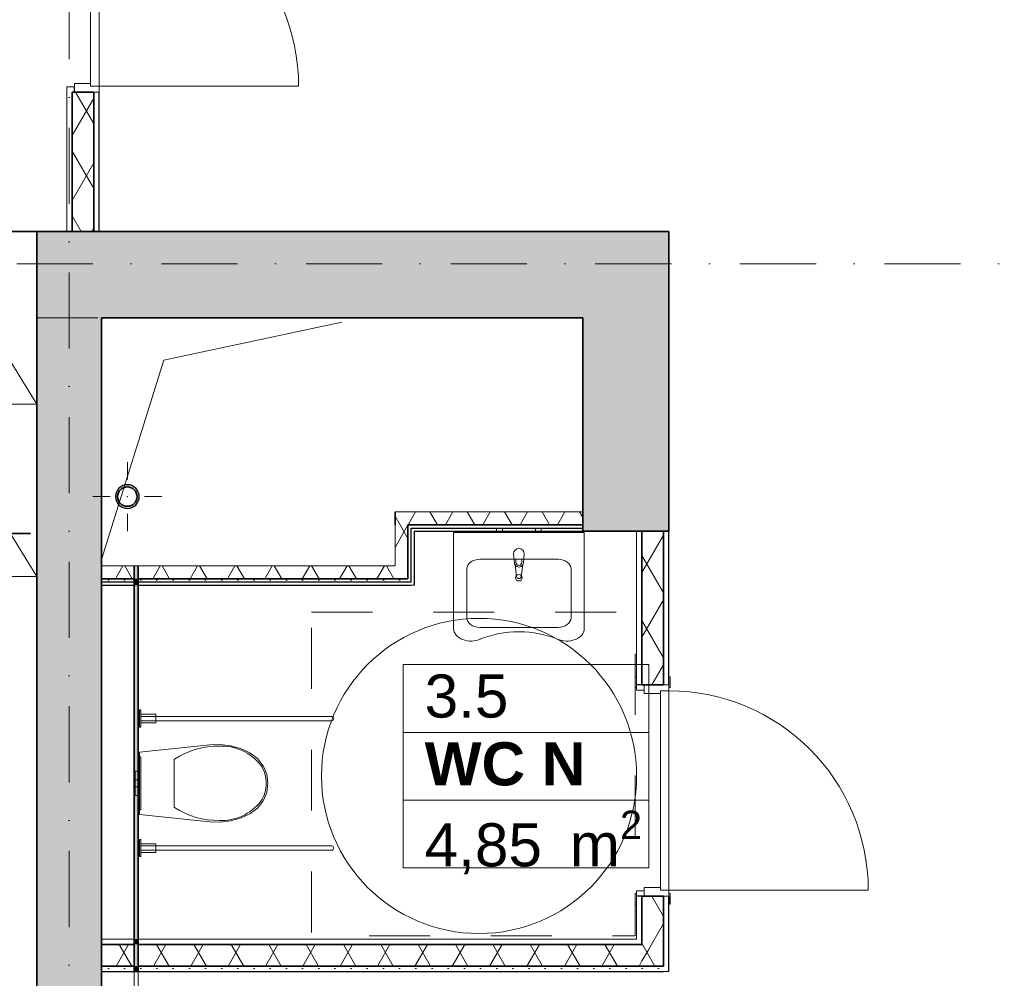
# Model space of a CAD drawing. Header units: millimetres. Extents: x -148444 to 51443, y -4810 to 453290.
# Tile 249 of 256: x 15348 to 19913, y 147465 to 151908. Entities that reach past the tile are written whole.
import ezdxf

# ---------------------------------------------------------------- set-up
doc = ezdxf.new("R2010")
doc.units = ezdxf.units.MM
for name, pattern in [('Krawędzie ukryte', [3.912222, 2.822222, -1.09]), ('Kropki i Kreski', [6.702778, 3.527778, -1.763889, 0, -1.411111]), ('Przerywana', [5.644444, 2.822222, -2.822222])]:
    doc.linetypes.add(name, pattern=pattern)
for name, color, linetype in [('- strefy pomieszczeń', 8, 'Continuous'), ('2D - Ogólne', 8, 'Continuous'), ('Drzwi Archicad', 8, 'Continuous'), ('Instalacje - Went_Klim', 8, 'Continuous'), ('Konstrukcja - Siatka mod', 8, 'Continuous'), ('Konstrukcja - Ściany działowe', 8, 'Continuous'), ('Konstrukcja - Ściany nośne wew..P', 8, 'Continuous'), ('PIONY INST', 8, 'Continuous'), ('Wnętrze - Umeblowanie', 8, 'Continuous'), ('Wnętrze - Wyposażenie', 8, 'Continuous')]:
    doc.layers.add(name, color=color, linetype=linetype)
doc.styles.add('STYL_AUTOMATYCZNY_1', font='arial.ttf')
doc.styles.add('STYL_AUTOMATYCZNY_2', font='arial.ttf')
pattern_1 = [(60, (-220940.59, 434684.62), (-129.90381, 75), []), (120, (-220940.59, 434684.62), (129.90381, 75), [])]
pattern_2 = [(0, (-220940.59, 434684.615), (0, 75), [0, -75])]

msp = doc.modelspace()

# ---------------------------------------------------------------- hatches: boundary and pattern name
at = {"layer": 'Konstrukcja - Ściany działowe', "linetype": 'Continuous', "lineweight": 13}
h = msp.add_hatch(dxfattribs=at)
h.set_pattern_fill('Izolacja_miękka_0005', color=8, style=0, pattern_type=2)
h.set_pattern_definition(pattern_1)
h.paths.add_polyline_path([(15592, 150926.9), (15692, 150926.9), (15692, 151572.4), (15602, 151572.4), (15592, 151572.4)])
h = msp.add_hatch(dxfattribs=at)
h.set_pattern_fill('Izolacja_miękka_0005', color=8, style=0, pattern_type=2)
h.set_pattern_definition(pattern_1)
h.paths.add_polyline_path([(17088, 149566.9), (17148, 149566.9), (17088, 149626.9)])
h = msp.add_hatch(dxfattribs=at)
h.set_pattern_fill('Izolacja_miękka_0005', color=8, style=0, pattern_type=2)
h.set_pattern_definition(pattern_1)
h.paths.add_polyline_path([(17148, 149566.9), (17958, 149566.9), (17958, 149626.9), (17148, 149626.9)])
h = msp.add_hatch(dxfattribs=at)
h.set_pattern_fill('Izolacja_miękka_0005', color=8, style=0, pattern_type=2)
h.set_pattern_definition(pattern_1)
h.paths.add_polyline_path([(17088, 149566.9), (17088, 149376.9), (17148, 149376.9), (17148, 149566.9)])
h = msp.add_hatch(dxfattribs=at)
h.set_pattern_fill('Izolacja_miękka_0005', color=8, style=0, pattern_type=2)
h.set_pattern_definition(pattern_1)
h.paths.add_polyline_path([(18233, 149536.9), (18233, 148825.3), (18333, 148825.3), (18333, 149536.9)])
h = msp.add_hatch(dxfattribs=at)
h.set_pattern_fill('Izolacja_miękka_0005', color=8, style=0, pattern_type=2)
h.set_pattern_definition(pattern_1)
h.paths.add_polyline_path([(15878, 149376.9), (15728, 149376.9), (15728, 149316.9), (15878, 149316.9)])
for points in [[(15898, 149376.9), (15878, 149376.9), (15878, 149316.9), (15898, 149316.9)], [(15898, 149316.9), (15878, 149316.9), (15878, 149301.9), (15898, 149301.9)], [(15898, 149301.9), (15878, 149301.9), (15878, 149286.9), (15898, 149286.9)], [(15898, 147646.8), (15898, 149286.9), (15878, 149286.9), (15878, 147646.8)], [(15898, 147646.8), (15878, 147646.8), (15878, 147621.8), (15898, 147621.8)], [(15898, 147621.8), (15878, 147621.8), (15878, 147521.8), (15898, 147521.8)], [(15898, 147521.8), (15878, 147521.8), (15878, 147496.8), (15898, 147496.8)]]:
    msp.add_hatch(color=8, dxfattribs=at).paths.add_polyline_path(points)
h = msp.add_hatch(dxfattribs=at)
h.set_pattern_fill('Izolacja_miękka_0005', color=8, style=0, pattern_type=2)
h.set_pattern_definition(pattern_1)
h.paths.add_polyline_path([(17088, 149376.9), (15898, 149376.9), (15898, 149316.9), (17088, 149316.9)])
h = msp.add_hatch(dxfattribs=at)
h.set_pattern_fill('Gips_0005', color=8, style=0, pattern_type=2)
h.set_pattern_definition(pattern_2)
h.paths.add_polyline_path([(15878, 149316.9), (15728, 149316.9), (15728, 149301.9), (15878, 149301.9)])
h = msp.add_hatch(dxfattribs=at)
h.set_pattern_fill('Gips_0005', color=8, style=0, pattern_type=2)
h.set_pattern_definition(pattern_2)
h.paths.add_polyline_path([(17148, 149316.9), (15898, 149316.9), (15898, 149301.9), (17148, 149301.9)])
h = msp.add_hatch(dxfattribs=at)
h.set_pattern_fill('Izolacja_miękka_0005', color=8, style=0, pattern_type=2)
h.set_pattern_definition(pattern_1)
h.paths.add_polyline_path([(18333, 147845.3), (18233, 147845.3), (18233, 147621.8), (18333, 147621.8)])
h = msp.add_hatch(dxfattribs=at)
h.set_pattern_fill('Izolacja_miękka_0005', color=8, style=0, pattern_type=2)
h.set_pattern_definition(pattern_1)
h.paths.add_polyline_path([(15878, 147621.8), (15728, 147621.8), (15728, 147521.8), (15878, 147521.8)])
h = msp.add_hatch(dxfattribs=at)
h.set_pattern_fill('Izolacja_miękka_0005', color=8, style=0, pattern_type=2)
h.set_pattern_definition(pattern_1)
h.paths.add_polyline_path([(18233, 147621.8), (15898, 147621.8), (15898, 147521.8), (18233, 147521.8)])
h = msp.add_hatch(dxfattribs=at)
h.set_pattern_fill('Izolacja_miękka_0005', color=8, style=0, pattern_type=2)
h.set_pattern_definition(pattern_1)
h.paths.add_polyline_path([(18233, 147521.8), (18333, 147521.8), (18233, 147621.8)])
h = msp.add_hatch(dxfattribs=at)
h.set_pattern_fill('Izolacja_miękka_0005', color=8, style=0, pattern_type=2)
h.set_pattern_definition(pattern_1)
h.paths.add_polyline_path([(18233, 147621.8), (18333, 147521.8), (18333, 147621.8)])
h = msp.add_hatch(dxfattribs=at)
h.set_pattern_fill('Gips_0005', color=8, style=0, pattern_type=2)
h.set_pattern_definition(pattern_2)
h.paths.add_polyline_path([(15878, 147521.8), (15728, 147521.8), (15728, 147496.8), (15878, 147496.8)])
h = msp.add_hatch(dxfattribs=at)
h.set_pattern_fill('Gips_0005', color=8, style=0, pattern_type=2)
h.set_pattern_definition(pattern_2)
h.paths.add_polyline_path([(18333, 147521.8), (15898, 147521.8), (15898, 147496.8), (18333, 147496.8)])
at = {"layer": 'Konstrukcja - Ściany nośne wew..P', "linetype": 'Continuous', "lineweight": 13}
for points in [[(15728, 150526.9), (15428, 150926.9), (15428, 150526.9)], [(15728, 150926.9), (15428, 150926.9), (15728, 150526.9)], [(15728, 150526.9), (15428, 150926.9), (15428, 150526.9)], [(15728, 150526.9), (17958, 150526.9), (17958, 150926.9), (15728, 150926.9)], [(17958, 150526.9), (18358, 150526.9), (18358, 150926.9)], [(17958, 150526.9), (18358, 150926.9), (17958, 150926.9)], [(15428, 150526.9), (15428, 145876.9), (15728, 145876.9), (15728, 150526.9)], [(17958, 150526.9), (17958, 149536.9), (18358, 149536.9), (18358, 150526.9)]]:
    msp.add_hatch(color=8, dxfattribs=at).paths.add_polyline_path(points)
at = {"layer": 'PIONY INST', "linetype": 'Continuous', "lineweight": 13}
h = msp.add_hatch(color=8, dxfattribs=at)
h.paths.add_polyline_path([(15847.2, 149752.6, 0.414214), (15792.2, 149697.6, 0.414214), (15847.2, 149642.6, 0.414214), (15902.2, 149697.6, 0.414214)])
h.paths.add_polyline_path([(15847.2, 149742.6, -1), (15847.2, 149652.6, -1)], flags=0)

# ---------------------------------------------------------------- linework, layer by layer
at = {"layer": '- strefy pomieszczeń', "color": 8, "linetype": 'Continuous', "lineweight": 13, "ltscale": 100}
for p, q in [((17125.4, 148919.1), (18264.6, 148919.1)), ((17125.4, 148604.8), (17125.4, 148919.1)), ((18264.6, 148919.1), (18264.6, 148604.8)), ((18264.6, 148604.8), (17125.4, 148604.8)), ((17125.4, 148604.8), (18264.6, 148604.8)), ((17125.4, 148290.5), (17125.4, 148604.8)), ((18264.6, 148604.8), (18264.6, 148290.5)), ((18264.6, 148290.5), (17125.4, 148290.5)), ((17125.4, 148290.5), (18264.6, 148290.5)), ((17125.4, 147976.2), (17125.4, 148290.5)), ((18264.6, 148290.5), (18264.6, 147976.2)), ((18264.6, 147976.2), (17125.4, 147976.2))]:
    msp.add_line(p, q, dxfattribs=at)
at = {"color": 8, "linetype": 'Continuous', "lineweight": 13, "ltscale": 100}
msp.add_circle((17477.6, 148402.9), 730.4, dxfattribs=at)
at = {"layer": '2D - Ogólne', "color": 8, "linetype": 'Continuous', "lineweight": 20, "ltscale": 100}
msp.add_line((18358, 149666.6), (18358, 150626.9), dxfattribs=at)
at = {"layer": '2D - Ogólne', "color": 8, "linetype": 'Continuous', "lineweight": 13, "ltscale": 100, "flags": 128}
msp.add_lwpolyline([(16841.8, 150506.9), (16016.8, 150330.3), (15728, 149406.9)], dxfattribs=at)
at = {"layer": '2D - Ogólne', "color": 8, "linetype": 'Przerywana', "lineweight": 13, "ltscale": 100, "flags": 128}
msp.add_lwpolyline([(16701.4, 149162), (18201.4, 149162), (18201.4, 147662), (16701.4, 147662)], close=True, dxfattribs=at)
at = {"layer": 'Drzwi Archicad', "color": 8, "linetype": 'Continuous', "lineweight": 13, "ltscale": 100}
for p, q in [((15677, 151600.4), (15677, 152524.4)), ((15717, 152524.4), (15717, 151600.4)), ((15567, 151572.4), (15567, 151597.4)), ((15602, 151597.4), (15567, 151597.4)), ((15677, 151612.4), (15602, 151612.4)), ((15602, 151612.4), (15602, 151572.4)), ((15677, 151600.4), (15677, 151612.4)), ((15717, 151600.4), (15677, 151600.4)), ((15717, 151600.4), (15677, 151600.4)), ((15717, 151600.4), (16641, 151600.4)), ((15717, 151572.4), (15717, 151600.4)), ((15602, 151572.4), (15717, 151572.4)), ((15717, 151572.4), (15692, 151572.4)), ((15717, 151572.4), (15692, 151572.4)), ((18202, 148812.3), (18202, 148862.3)), ((18202, 148862.3), (18208, 148862.3)), ((18208, 148862.3), (18208, 148812.3)), ((18208, 148825.3), (18208, 148862.3)), ((18208, 148825.3), (18208, 148862.3)), ((18358, 148812.3), (18358, 148862.3)), ((18358, 148862.3), (18364, 148862.3)), ((18364, 148862.3), (18364, 148812.3)), ((18208, 148812.3), (18202, 148812.3)), ((18208, 148800.3), (18208, 148825.3)), ((18208, 148825.3), (18243, 148825.3)), ((18243, 148825.3), (18243, 148800.3)), ((18358, 148825.3), (18243, 148825.3)), ((18243, 148825.3), (18243, 148785.3)), ((18358, 148825.3), (18333, 148825.3)), ((18358, 148825.3), (18333, 148825.3)), ((18358, 148797.3), (18358, 148825.3)), ((18364, 148812.3), (18358, 148812.3)), ((18243, 148800.3), (18208, 148800.3)), ((18243, 148785.3), (18318, 148785.3)), ((18318, 148785.3), (18318, 148797.3)), ((18318, 148797.3), (18358, 148797.3)), ((18318, 147873.3), (18318, 148797.3)), ((18318, 148797.3), (18358, 148797.3)), ((18358, 148797.3), (18358, 147873.3)), ((18202, 147808.3), (18202, 147858.3)), ((18202, 147858.3), (18208, 147858.3)), ((18208, 147845.3), (18208, 147870.3)), ((18208, 147870.3), (18243, 147870.3)), ((18208, 147858.3), (18208, 147808.3)), ((18318, 147885.3), (18243, 147885.3)), ((18243, 147885.3), (18243, 147845.3)), ((18243, 147870.3), (18243, 147845.3)), ((18318, 147873.3), (18318, 147885.3)), ((18358, 147873.3), (18318, 147873.3)), ((18358, 147873.3), (18318, 147873.3)), ((18358, 147873.3), (19282, 147873.3)), ((18358, 147845.3), (18358, 147873.3)), ((18358, 147808.3), (18358, 147858.3)), ((18358, 147858.3), (18364, 147858.3)), ((18364, 147858.3), (18364, 147808.3)), ((18208, 147808.3), (18202, 147808.3)), ((18243, 147845.3), (18208, 147845.3)), ((18208, 147845.3), (18208, 147808.3)), ((18208, 147845.3), (18208, 147808.3)), ((18243, 147845.3), (18358, 147845.3)), ((18358, 147845.3), (18333, 147845.3)), ((18358, 147845.3), (18333, 147845.3)), ((18364, 147808.3), (18358, 147808.3))]:
    msp.add_line(p, q, dxfattribs=at)
at = {"layer": 'Drzwi Archicad', "color": 8, "linetype": 'Continuous', "lineweight": 35, "ltscale": 100}
for p, q in [((15692, 151572.4), (15602, 151572.4)), ((15692, 151572.4), (15602, 151572.4)), ((18243, 148825.3), (18233, 148825.3)), ((18243, 148825.3), (18233, 148825.3)), ((18333, 148825.3), (18243, 148825.3)), ((18333, 148825.3), (18243, 148825.3)), ((18243, 147845.3), (18233, 147845.3)), ((18243, 147845.3), (18233, 147845.3)), ((18333, 147845.3), (18243, 147845.3)), ((18333, 147845.3), (18243, 147845.3))]:
    msp.add_line(p, q, dxfattribs=at)
at = {"layer": 'Drzwi Archicad', "color": 8, "linetype": 'Continuous', "lineweight": 25, "ltscale": 100}
for p, q in [((18358, 148825.3), (18358, 148862.3)), ((18358, 148825.3), (18358, 148862.3)), ((18233, 148825.3), (18208, 148825.3)), ((18233, 148825.3), (18208, 148825.3)), ((18233, 147845.3), (18208, 147845.3)), ((18233, 147845.3), (18208, 147845.3)), ((18358, 147845.3), (18358, 147808.3)), ((18358, 147845.3), (18358, 147808.3))]:
    msp.add_line(p, q, dxfattribs=at)
at = {"layer": 'Drzwi Archicad', "color": 8, "linetype": 'Continuous', "lineweight": 13, "ltscale": 100}
for centre in [(15717, 151600.4), (18358, 147873.3)]:
    msp.add_arc(centre, 924, 0, 90, dxfattribs=at)
at = {"layer": 'Instalacje - Went_Klim', "color": 8, "linetype": 'Krawędzie ukryte', "lineweight": 35, "ltscale": 100, "flags": 128}
msp.add_lwpolyline([(15128, 149526.9), (15128, 150926.9), (15428, 150926.9), (15428, 149526.9)], close=True, dxfattribs=at)
at = {"layer": 'Konstrukcja - Siatka mod', "color": 8, "linetype": 'Kropki i Kreski', "lineweight": 13, "ltscale": 100}
for p, q in [((15578, 161462.8), (15578, 144498)), ((7290.5, 150776.9), (36735, 150776.9))]:
    msp.add_line(p, q, dxfattribs=at)
at = {"layer": 'Konstrukcja - Ściany działowe', "color": 8, "linetype": 'Continuous', "lineweight": 13, "ltscale": 100}
for p, q in [((15602, 151597.4), (15567, 151597.4)), ((15567, 151572.4), (15567, 151597.4)), ((15717, 151572.4), (15692, 151572.4)), ((15898, 149376.9), (15878, 149376.9)), ((18208, 148825.3), (18208, 148862.3)), ((18358, 148825.3), (18333, 148825.3)), ((18208, 147845.3), (18208, 147808.3)), ((18358, 147845.3), (18333, 147845.3))]:
    msp.add_line(p, q, dxfattribs=at)
at = {"layer": 'Konstrukcja - Ściany działowe', "color": 8, "linetype": 'Continuous', "lineweight": 25, "ltscale": 100}
for p, q in [((15602, 151572.4), (15602, 151597.4)), ((17163, 149551.9), (17958, 149551.9)), ((17163, 149316.9), (17163, 149551.9)), ((17163, 149301.9), (17163, 149316.9)), ((15728, 149301.9), (15878, 149301.9)), ((15898, 149301.9), (17148, 149301.9)), ((17148, 149301.9), (17163, 149301.9)), ((18358, 148825.3), (18358, 148862.3)), ((18233, 148825.3), (18208, 148825.3)), ((18233, 147845.3), (18208, 147845.3)), ((18358, 147845.3), (18358, 147808.3)), ((15878, 147496.8), (15898, 147496.8))]:
    msp.add_line(p, q, dxfattribs=at)
at = {"layer": 'Konstrukcja - Ściany działowe', "color": 8, "linetype": 'Continuous', "lineweight": 35, "ltscale": 100}
for p, q in [((15592, 151572.4), (15592, 150926.9)), ((15592, 151572.4), (15602, 151572.4)), ((15692, 151572.4), (15602, 151572.4)), ((15692, 150926.9), (15692, 151572.4)), ((17148, 149566.9), (17148, 149551.9)), ((17148, 149566.9), (17958, 149566.9)), ((17148, 149566.9), (17148, 149551.9)), ((17148, 149376.9), (17148, 149551.9)), ((18233, 149536.9), (18233, 148825.3)), ((18333, 148825.3), (18333, 149536.9)), ((15878, 149376.9), (15878, 149316.9)), ((15878, 149376.9), (15878, 149316.9)), ((15898, 149316.9), (15898, 149376.9)), ((15898, 149316.9), (15898, 149376.9)), ((17148, 149316.9), (17148, 149376.9)), ((15728, 149316.9), (15878, 149316.9)), ((15878, 149316.9), (15878, 149301.9)), ((15878, 149316.9), (15878, 149301.9)), ((15898, 149301.9), (15898, 149316.9)), ((15898, 149316.9), (17088, 149316.9)), ((15898, 149301.9), (15898, 149316.9)), ((17088, 149316.9), (17148, 149316.9)), ((17088, 149316.9), (17148, 149316.9)), ((15878, 149301.9), (15878, 149286.9)), ((15878, 149301.9), (15878, 149286.9)), ((15898, 149286.9), (15898, 149301.9)), ((15898, 149286.9), (15898, 149301.9)), ((18243, 148825.3), (18233, 148825.3)), ((18333, 148825.3), (18243, 148825.3)), ((18233, 147845.3), (18233, 147621.8)), ((18243, 147845.3), (18233, 147845.3)), ((18333, 147845.3), (18243, 147845.3)), ((18333, 147621.8), (18333, 147845.3)), ((15878, 147621.8), (15728, 147621.8)), ((15878, 147646.8), (15878, 147621.8)), ((15878, 147646.8), (15878, 147621.8)), ((15878, 147621.8), (15878, 147521.8)), ((15878, 147621.8), (15878, 147521.8)), ((15898, 147621.8), (15898, 147646.8)), ((15898, 147621.8), (15898, 147646.8)), ((15898, 147521.8), (15898, 147621.8)), ((18208, 147621.8), (15898, 147621.8)), ((15898, 147521.8), (15898, 147621.8)), ((18208, 147621.8), (18233, 147621.8)), ((18208, 147621.8), (18233, 147621.8)), ((18333, 147521.8), (18333, 147621.8)), ((15728, 147521.8), (15878, 147521.8)), ((15878, 147521.8), (15878, 147496.8)), ((15878, 147521.8), (15878, 147496.8)), ((15898, 147496.8), (15898, 147521.8)), ((15898, 147521.8), (18233, 147521.8)), ((15898, 147496.8), (15898, 147521.8)), ((18233, 147521.8), (18333, 147521.8)), ((18233, 147521.8), (18333, 147521.8))]:
    msp.add_line(p, q, dxfattribs=at)
at = {"layer": 'Konstrukcja - Ściany działowe', "color": 8, "linetype": 'Continuous', "lineweight": 13, "ltscale": 100, "flags": 128}
for points in [[(15567, 151572.4), (15567, 150926.9)], [(15717, 150926.9), (15692, 150926.9)], [(17958, 149626.9), (17088, 149626.9)], [(17088, 149566.9), (17088, 149376.9)], [(17958, 149551.9), (17958, 149566.9)], [(17958, 149536.9), (17958, 149551.9)], [(18208, 149536.9), (18208, 148825.3)], [(18358, 149536.9), (18333, 149536.9)], [(17088, 149376.9), (15728, 149376.9)], [(15728, 149301.9), (15728, 149316.9)], [(15728, 149286.9), (15728, 149301.9)], [(17178, 149286.9), (17163, 149286.9)], [(18208, 147845.3), (18208, 147646.8)], [(15878, 147646.8), (15728, 147646.8)], [(18208, 147646.8), (15898, 147646.8)], [(15728, 147496.8), (15728, 147521.8)], [(18358, 147496.8), (18333, 147496.8)]]:
    msp.add_lwpolyline(points, dxfattribs=at)
at = {"layer": 'Konstrukcja - Ściany działowe', "color": 8, "linetype": 'Continuous', "lineweight": 25, "ltscale": 100, "flags": 128}
for points in [[(15717, 150926.9), (15717, 151572.4)], [(15592, 150926.9), (15567, 150926.9)], [(17178, 149536.9), (17958, 149536.9)], [(17178, 149286.9), (17178, 149536.9)], [(18233, 149536.9), (18208, 149536.9)], [(18358, 148825.3), (18358, 149536.9)], [(15728, 149286.9), (15878, 149286.9)], [(15898, 149286.9), (17163, 149286.9)], [(18358, 147496.8), (18358, 147845.3)], [(15728, 147621.8), (15728, 147646.8)], [(15728, 147496.8), (18333, 147496.8)]]:
    msp.add_lwpolyline(points, dxfattribs=at)
at = {"layer": 'Konstrukcja - Ściany działowe', "color": 8, "linetype": 'Continuous', "lineweight": 35, "ltscale": 100, "flags": 128}
for points in [[(15692, 150926.9), (15592, 150926.9)], [(17088, 149626.9), (17088, 149566.9)], [(17958, 149566.9), (17958, 149626.9)], [(18333, 149536.9), (18233, 149536.9)], [(15728, 149316.9), (15728, 149376.9)], [(15878, 149286.9), (15878, 147646.8)], [(15898, 147646.8), (15898, 149286.9)], [(15728, 147521.8), (15728, 147621.8)]]:
    msp.add_lwpolyline(points, dxfattribs=at)
at = {"layer": 'Konstrukcja - Ściany działowe', "color": 8, "linetype": 'Krawędzie ukryte', "lineweight": 20, "ltscale": 100, "flags": 128}
for points in [[(15898, 147517), (15878, 147517)], [(15878, 147517), (15878, 145726.9)], [(15898, 145726.9), (15898, 147517)]]:
    msp.add_lwpolyline(points, dxfattribs=at)
at = {"layer": 'Konstrukcja - Ściany nośne wew..P', "color": 8, "linetype": 'Continuous', "lineweight": 35, "ltscale": 100, "flags": 128}
for points in [[(15428, 150926.9), (15428, 150526.9)], [(18358, 150926.9), (15428, 150926.9)], [(15428, 150926.9), (15428, 150526.9)], [(18358, 150926.9), (18358, 150526.9)], [(15428, 150526.9), (15428, 145876.9)], [(15728, 150526.9), (17958, 150526.9)], [(15728, 145876.9), (15728, 150526.9)], [(17958, 150526.9), (17958, 149536.9)], [(18358, 149536.9), (18358, 150526.9)], [(18358, 149536.9), (17958, 149536.9)]]:
    msp.add_lwpolyline(points, dxfattribs=at)
at = {"layer": 'Konstrukcja - Ściany nośne wew..P', "color": 8, "linetype": 'Krawędzie ukryte', "lineweight": 20, "ltscale": 100, "flags": 128}
for points in [[(17958, 150926.9), (15428, 150926.9)], [(15428, 150926.9), (15428, 150526.9)], [(18358, 150926.9), (17958, 150926.9)], [(18358, 149536.9), (18358, 150926.9)], [(15428, 150526.9), (17958, 150526.9)], [(17958, 150526.9), (17958, 149536.9)], [(18358, 149536.9), (17958, 149536.9)]]:
    msp.add_lwpolyline(points, dxfattribs=at)
at = {"layer": 'PIONY INST', "color": 8, "linetype": 'Continuous', "lineweight": 0, "ltscale": 100}
for p, q in [((15847.2, 149777.6), (15847.2, 149857.6)), ((15767.2, 149697.6), (15687.2, 149697.6)), ((15927.2, 149697.6), (16007.2, 149697.6)), ((15847.2, 149617.6), (15847.2, 149537.6))]:
    msp.add_line(p, q, dxfattribs=at)
at = {"layer": 'PIONY INST', "color": 8, "linetype": 'Continuous', "lineweight": 25, "ltscale": 100, "flags": 128}
msp.add_lwpolyline([(15847.2, 149752.6, 0.414214), (15792.2, 149697.6, 0.414214), (15847.2, 149642.6, 0.414214), (15902.2, 149697.6, 0.414214)], format="xyb", close=True, dxfattribs=at)
at = {"layer": 'PIONY INST', "color": 8, "linetype": 'Continuous', "lineweight": 35, "ltscale": 100, "flags": 128}
msp.add_lwpolyline([(15847.2, 149742.6, -1), (15847.2, 149652.6, -1)], format="xyb", close=True, dxfattribs=at)
at = {"layer": 'PIONY INST', "color": 8, "linetype": 'Continuous', "lineweight": 0, "ltscale": 100}
msp.add_point((15847.2, 149697.6), dxfattribs=at)
at = {"layer": 'Wnętrze - Umeblowanie', "color": 8, "linetype": 'Continuous', "lineweight": 13, "ltscale": 100}
for p, q in [((14928, 150926.9), (15428, 150126.9)), ((15428, 150126.9), (14928, 150126.9)), ((14928, 150126.9), (15428, 149326.9))]:
    msp.add_line(p, q, dxfattribs=at)
at = {"layer": 'Wnętrze - Umeblowanie', "color": 8, "linetype": 'Continuous', "lineweight": 13, "ltscale": 100, "flags": 128}
msp.add_lwpolyline([(15428, 149326.9), (15428, 150926.9), (14928, 150926.9), (14928, 149326.9)], close=True, dxfattribs=at)
at = {"layer": 'Wnętrze - Wyposażenie', "color": 8, "linetype": 'Continuous', "lineweight": 13, "ltscale": 100}
for p, q in [((17964.8, 149530.8), (17359.8, 149530.8)), ((17359.8, 149530.8), (17359.8, 149085.4)), ((17964.8, 149085.4), (17964.8, 149530.8)), ((17843.8, 149407.1), (17480.8, 149407.1)), ((17648.7, 149407.3), (17648.7, 149392.4)), ((17675.9, 149407.3), (17648.7, 149407.3)), ((17675.9, 149392.4), (17675.9, 149407.3)), ((17420.3, 149134.9), (17420.3, 149363.8)), ((17904.3, 149363.8), (17904.3, 149134.9)), ((17843.8, 149091.6), (17480.8, 149091.6)), ((16064.9, 148480.7), (16064.9, 148368.7)), ((15884, 148409), (15884, 148425.7)), ((15904, 148425.7), (15884, 148425.7)), ((15884, 148384.7), (15884, 148409)), ((15904, 148409), (15904, 148425.7)), ((15904, 148384.7), (15904, 148409)), ((15884, 148380), (15884, 148384.7)), ((15904, 148384.7), (15884, 148384.7)), ((15884, 148368.7), (15884, 148380)), ((15884, 148357.4), (15884, 148368.7)), ((15884, 148352.7), (15884, 148357.4)), ((15904, 148352.7), (15884, 148352.7)), ((15884, 148328.4), (15884, 148352.7)), ((15904, 148380), (15904, 148384.7)), ((15904, 148368.7), (15904, 148380)), ((15904, 148357.4), (15904, 148368.7)), ((15904, 148352.7), (15904, 148357.4)), ((15904, 148328.4), (15904, 148352.7)), ((16064.9, 148368.7), (16064.9, 148256.6)), ((15884, 148311.7), (15884, 148328.4)), ((15904, 148311.7), (15884, 148311.7)), ((15904, 148311.7), (15904, 148328.4))]:
    msp.add_line(p, q, dxfattribs=at)
at = {"layer": 'Wnętrze - Wyposażenie', "color": 8, "linetype": 'Continuous', "lineweight": 13, "ltscale": 100, "flags": 128}
for points in [[(17585.8, 149530.9), (17558.8, 149530.9), (17558.8, 149550.9), (17585.8, 149550.9)], [(17765.8, 149530.9), (17738.8, 149530.9), (17738.8, 149550.9), (17765.8, 149550.9)], [(15909, 148628.7), (15909, 148708.7), (15904, 148708.7), (15904, 148628.7)], [(15909, 148648.7), (15979, 148648.7), (15979, 148688.7), (15909, 148688.7)], [(16325.6, 148194.4), (16371.8, 148207.2), (16415.4, 148226.8), (16450, 148253.1), (16476.5, 148287.1), (16493.2, 148326.5), (16499, 148368.7), (16493.2, 148410.9), (16476.5, 148450.3), (16450, 148484.3), (16415.4, 148510.6), (16371.8, 148530.2), (16325.5, 148543), (16277.8, 148548.6), (16229.7, 148547), (15904, 148513.7), (15904, 148223.7), (16229.8, 148190.4), (16277.8, 148188.8)], [(15904, 148491.7), (15904, 148245.7), (15909, 148245.7), (15909, 148491.7)], [(15909, 148028.7), (15909, 148108.7), (15904, 148108.7), (15904, 148028.7)], [(15909, 148048.7), (15979, 148048.7), (15979, 148088.7), (15909, 148088.7)]]:
    msp.add_lwpolyline(points, close=True, dxfattribs=at)
for points in [[(17687.3, 149432.2), (17683.3, 149390.2, -0.12102), (17680.1, 149380.7), (17673.4, 149327.8, -0.882566), (17651.2, 149327.8), (17644.6, 149380.7, -0.12102), (17641.3, 149390.2), (17637.3, 149432.2, -1)], [(15909, 148658.7), (15909, 148678.7), (16794, 148678.7, -1), (16794, 148658.7)], [(15909, 148058.7), (15909, 148078.7), (16794, 148078.7, -1), (16794, 148058.7)]]:
    msp.add_lwpolyline(points, format="xyb", close=True, dxfattribs=at)
at = {"layer": 'Wnętrze - Wyposażenie', "color": 8, "linetype": 'Continuous', "lineweight": 13, "ltscale": 100}
msp.add_circle((17662.3, 149321.7), 15, dxfattribs=at)
for centre, radius, start, end in [((17662.3, 149392.1), 21.1, 212.771, 327.229), ((17662.3, 149392.4), 13.6, 180, 0)]:
    msp.add_arc(centre, radius, start, end, dxfattribs=at)
for centre, major_axis, ratio, start_param, end_param in [((17482.2, 149362.8), (61.8, 0), 0.715611, 1.592282, 3.120107), ((17842.5, 149362.8), (61.8, 0), 0.715611, 0.021486, 1.549311), ((17482.2, 149135.8), (61.8, 0), 0.715611, 3.163078, 4.690903), ((17842.5, 149135.8), (61.8, 0), 0.715611, 4.733875, 6.2617), ((17440.1, 149085.4), (80.3, 0), 0.715611, 3.141593, 5.289261), ((17662.3, 148812.9), (360.6, 0), 0.715611, 1.043348, 2.094784), ((17884.6, 149085.4), (80.3, 0), 0.715611, 4.135517, 6.283185), ((16264.7, 148103.2), (0, 437.4), 0.904427, 6.259567, 6.812588), ((16287.3, 148276.7), (0, 264.2), 0.904427, 5.438324, 6.338913), ((16362.1, 148367.9), (0, 142.5), 0.904427, 4.71825, 5.344894), ((16362.1, 148369.5), (0, 142.5), 0.904427, 4.079884, 4.706528), ((16287.3, 148460.7), (0, 264.2), 0.904427, 3.085861, 3.98645), ((16264.7, 148634.2), (0, 437.4), 0.904427, 2.612188, 3.165208)]:
    msp.add_ellipse(centre, major_axis=major_axis, ratio=ratio, start_param=start_param, end_param=end_param, dxfattribs=at)

# ---------------------------------------------------------------- texts
at = {"layer": '- strefy pomieszczeń', "color": 8, "linetype": 'Continuous', "lineweight": 13, "char_height": 200, "attachment_point": 1}
for s, insert, style in [('\\A1;{\\pql;\\pt0,100;\\fArial|b0|i0|c238|p0;\\W1.000000;3.5\\fArial|b0|i0|c238|p0;\\W1.000000;\\A1{\\H.66x;\\S^  ;}\\fArial|b0|i0|c238|p0;\\W1.000000;\\fArial|b0|i0|c238|p0;\\W1.000000;\\A1{\\H.66x;\\S^  ;}}', (17225.4, 148873.3), 'STYL_AUTOMATYCZNY_1'), ('\\A1;{\\pql;\\pt0,100;\\fArial|b1|i0|c238|p0;\\W1.000000;WC N\\fArial|b1|i0|c238|p0;\\W1.000000;\\A1{\\H.66x;\\S^  ;}\\fArial|b1|i0|c238|p0;\\W1.000000;\\fArial|b1|i0|c238|p0;\\W1.000000;\\A1{\\H.66x;\\S^  ;}}', (17225.4, 148559.1), 'STYL_AUTOMATYCZNY_2'), ('\\A1;{\\pql;\\pt0,100;\\fArial|b0|i0|c238|p0;\\W1.000000;4,85\\fArial|b0|i0|c238|p0;\\W1.000000;\\A1{\\H.66x;\\S^  ;}\\fArial|b0|i0|c238|p0;\\W1.000000; m\\fArial|b0|i0|c238|p0;\\W1.000000;\\A1{\\H.66x;\\S2^  ;}}', (17225.4, 148241.9), 'STYL_AUTOMATYCZNY_1')]:
    msp.add_mtext(s, dxfattribs=dict(at, insert=insert, style=style))

doc.saveas('drawing.dxf')
